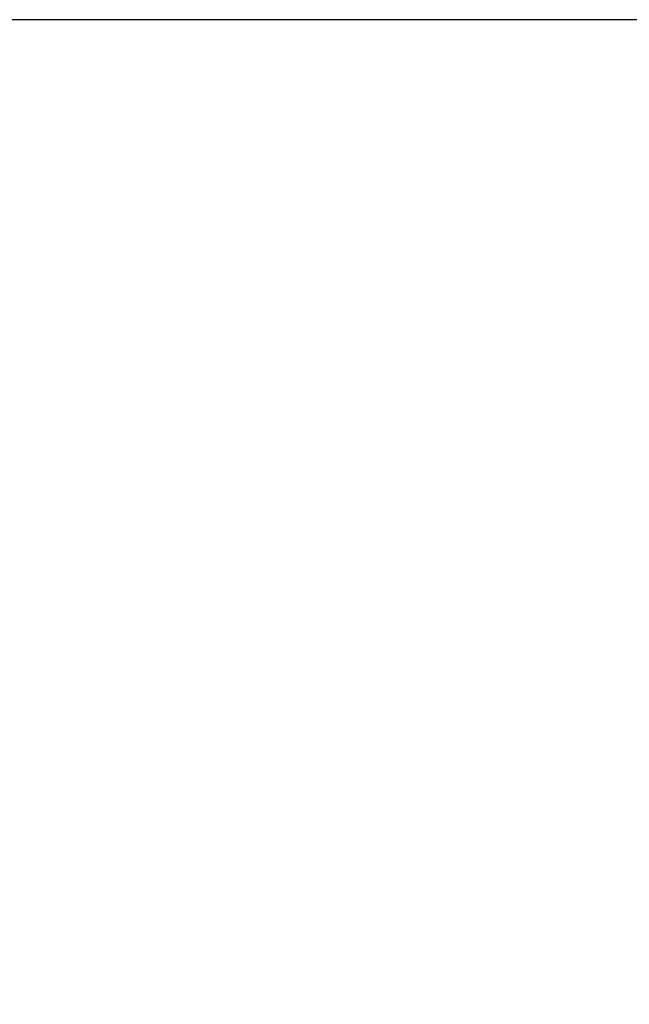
# Paper-space layout 'Blatt5' of a CAD drawing. Header units: millimetres. Extents: x 5 to 418, y 2 to 292.
# Tile 13 of 32: x 143 to 166, y 195 to 232. Entities that reach past the tile are written whole.
import ezdxf

# ---------------------------------------------------------------- set-up
doc = ezdxf.new("R2010")
doc.units = ezdxf.units.MM
doc.layers.add('SLD-0', color=7, linetype='Continuous')
doc.styles.add('SLDTEXTSTYLE0', font='TXT', dxfattribs={"width": 0.605})
doc.dimstyles.new('SLDDIMSTYLE5', dxfattribs={"dimtxt": 3.5, "dimasz": 3.5, "dimexe": 0, "dimexo": 0.0625, "dimgap": 0.875, "dimtad": 1, "dimlfac": 1.5, "dimrnd": 1e-09, "dimzin": 12, "dimdsep": 46, "dimtxsty": 'SLDTEXTSTYLE0', "dimsah": 1, "dimcen": 0.09, "dimadec": 0, "dimazin": 3, "dimtfac": 1, "dimtofl": 0, "dimtmove": 0, "dimatfit": 3, "dimfxl": 1, "dimfrac": 2, "dimtolj": 1, "dimtzin": 12, "dimarcsym": 0})

# ---------------------------------------------------------------- blocks, each defined once
blk = doc.blocks.new('_D_27')
at = {"layer": 'SLD-0'}
for p, q in [((202.209, 231.568), (134.212, 231.568)), ((135.212, 231.568), (135.212, 89.634)), ((174.887, 89.634), (134.212, 89.634))]:
    blk.add_line(p, q, dxfattribs=at)
for points in [[(135.212, 231.568), (134.752, 228.068), (135.672, 228.068)], [(135.212, 89.634), (135.672, 93.134), (134.752, 93.134)]]:
    blk.add_solid(points, dxfattribs=at)
at = {"layer": 'SLD-0', "insert": (130.7, 154.585), "char_height": 3.5, "attachment_point": 1, "rotation": 90, "style": 'SLDTEXTSTYLE0'}
blk.add_mtext('212,9', dxfattribs=at)

psp = doc.layouts.new('Blatt5')

# ---------------------------------------------------------------- dimensions: what is measured, and where the dimension line sits
at = {"layer": 'SLD-0'}
dim = psp.add_linear_dim(base=(135.212, 89.6344), p1=(202.2094, 231.5677), p2=(174.8866, 89.6344), angle=90, dimstyle='SLDDIMSTYLE5', dxfattribs=at)
dim.commit()
dim.dimension.update_dxf_attribs({"geometry": '_D_27', "text_midpoint": (135.212, 160.601), "dimtype": 160})

doc.saveas('drawing.dxf')
